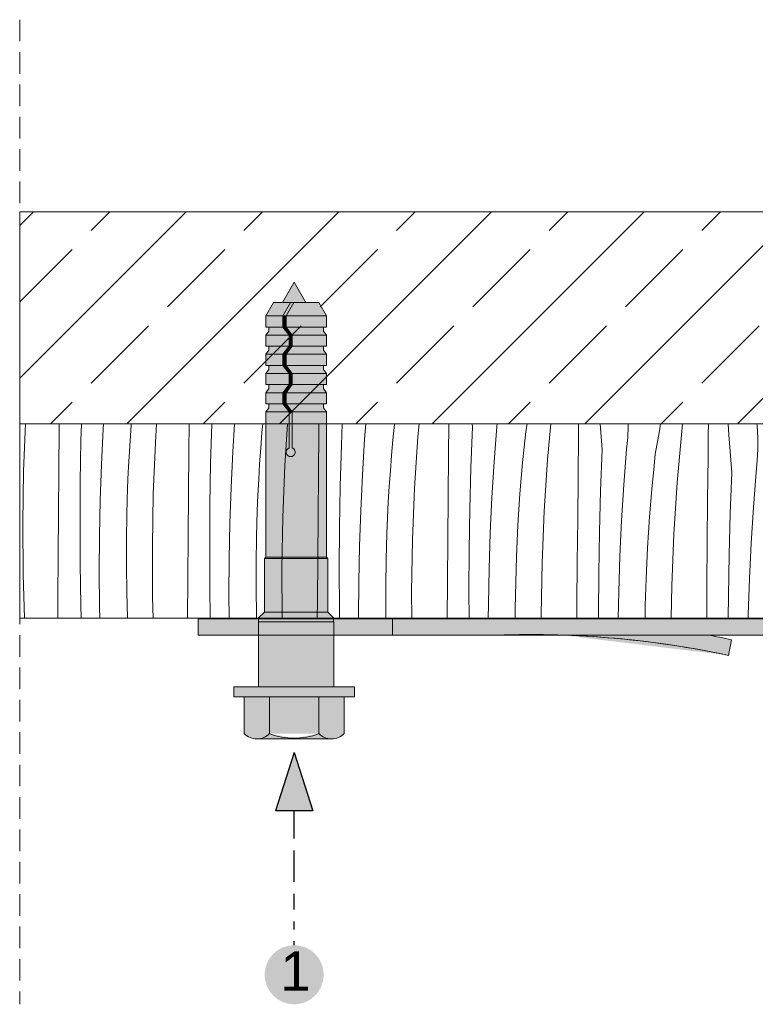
# Model space of a CAD drawing. Header units: millimetres. Extents: x -7814 to 55813, y 465 to 25965.
# Tile 87 of 112: x 47588 to 48270, y 18926 to 19838. Entities that reach past the tile are written whole.
import ezdxf

# ---------------------------------------------------------------- set-up
doc = ezdxf.new("R2010")
doc.units = ezdxf.units.MM
doc.linetypes.add('Hidden Line', pattern=[30, 20, -10])
for name, color, linetype, lineweight in [('2D - Ogolne2', 251, 'Continuous', 15), ('2D - Ogolne5', 161, 'Continuous', 25), ('2D Drafting - General102', 254, 'Continuous', 13), ('2D Drafting - General121', 255, 'Continuous', 0), ('2D Drafting - General2', 251, 'Continuous', 15), ('2D Drafting - General5', 161, 'Continuous', 25), ('2D Drafting - General81', 251, 'Continuous', 20), ('Opisy - Tekst121', 255, 'Continuous', 0)]:
    doc.layers.add(name, color=color, linetype=linetype, lineweight=lineweight)
doc.styles.add('GENERATED_STYLE_5', font='arial.ttf')

# ---------------------------------------------------------------- blocks, each defined once
blk = doc.blocks.new('*X8')
at = {"layer": '2D Drafting - General81', "linetype": 'Continuous'}
for p, q in [((-50726.65, 71654.46), (-50724.84, 71698.49)), ((-50693.66, 71694.44), (-50693.63, 71698.49)), ((-50673.5, 71683.02), (-50673.08, 71698.49)), ((-50652.99, 71693.67), (-50652.7, 71698.49)), ((-50628.07, 71682.63), (-50627.06, 71697.1)), ((-50627.06, 71697.1), (-50626.95, 71698.49)), ((-50604.62, 71681.06), (-50603.49, 71698.49)), ((-50573.6, 71673.27), (-50573.38, 71698.49)), ((-50553.43, 71661.84), (-50552.43, 71698.49)), ((-50532.93, 71672.5), (-50531.34, 71698.49)), ((-50505.86, 71690.4), (-50505.15, 71698.49)), ((-50484.55, 71659.89), (-50482.06, 71698.49)), ((-50453.19, 71691.45), (-50453.13, 71698.49)), ((-50432.32, 71678.82), (-50431.58, 71698.49)), ((-50410.84, 71684.32), (-50409.78, 71698.49)), ((-50384.53, 71683.68), (-50383.13, 71698.12)), ((-50383.13, 71698.12), (-50383.09, 71698.49)), ((-50361.4, 71686.44), (-50360.33, 71698.49)), ((-50333.12, 71670.27), (-50332.87, 71698.49)), ((-50310.81, 71695.77), (-50311.02, 71698.49)), ((-50290.78, 71663.14), (-50288.31, 71696.1)), ((-50288.31, 71696.1), (-50288.05, 71698.49)), ((-50261.53, 71691.38), (-50260.24, 71698.49)), ((-50241.33, 71665.27), (-50238.39, 71698.49)), ((-50212.7, 71688.45), (-50212.6, 71698.49)), ((-50190.75, 71674.6), (-50192.53, 71698.49)), ((-50167.06, 71685.59), (-50166.48, 71696.3)), ((-50166.48, 71696.3), (-50166.49, 71698.49)), ((-50137.5, 71692.03), (-50136.76, 71698.49)), ((-50117.05, 71691.73), (-50116.29, 71698.49)), ((-50092.42, 71688.17), (-50092.31, 71698.49)), ((-50073.27, 71688.25), (-50073.95, 71698.49)), ((-50047.09, 71696.56), (-50047.32, 71698.49)), ((-50046.45, 71685.85), (-50047.09, 71696.56)), ((-50014.9, 71692.89), (-50014.62, 71698.49)), ((-49996.99, 71670.56), (-49993.85, 71698.49)), ((-49972.12, 71687.89), (-49971.98, 71698.49)), ((-49953.2, 71667.08), (-49955.28, 71698.49)), ((-49930.12, 71696.6), (-49930.57, 71698.49)), ((-49928.27, 71686.04), (-49930.12, 71696.6)), ((-49893.73, 71693.87), (-49893.8, 71698.49)), ((-49876.92, 71649.39), (-49871.59, 71696.91)), ((-49871.59, 71696.91), (-49871.4, 71698.49)), ((-49851.77, 71687.61), (-49851.61, 71698.49)), ((-49835.44, 71680.74), (-49836.47, 71698.49)), ((-49815.54, 71696.16), (-49815.76, 71698.49)), ((-49812.5, 71685.87), (-49815.54, 71696.16)), ((-49774.01, 71694.88), (-49774.3, 71698.49)), ((-49750, 71689.39), (-49749.38, 71696.24)), ((-49749.38, 71696.24), (-49749.2, 71698.49)), ((-49731.4, 71687.33), (-49731.21, 71698.49)), ((-49717.4, 71694.42), (-49717.6, 71698.49)), ((-49695.47, 71674.99), (-49697.71, 71698.49)), ((-49655.73, 71695.81), (-49656.12, 71698.49)), ((-49627.96, 71695.63), (-49627.85, 71698.49)), ((-49610.99, 71687.06), (-49610.78, 71698.49)), ((-49597.33, 71673.25), (-49598.58, 71698.49)), ((-49578.11, 71682.27), (-49579.46, 71698.49)), ((-49538.87, 71696.59), (-49539.28, 71698.49)), ((-49535.66, 71674.64), (-49538.87, 71696.59)), ((-49507.47, 71698.49), (-49507.44, 71688.2)), ((-49490.54, 71686.78), (-49490.31, 71698.49)), ((-49478.99, 71686.95), (-49479.47, 71698.49)), ((-49460.42, 71689.58), (-49461.05, 71698.49)), ((-49423.44, 71697.11), (-49423.83, 71698.49)), ((-49418.81, 71675.42), (-49423.44, 71697.11)), ((-49387.8, 71698.49), (-49387.43, 71690.55)), ((-49370.06, 71686.49), (-49369.81, 71698.49)), ((-49358.93, 71665.78), (-49360.28, 71698.49)), ((-50693.99, 71655.1), (-50693.66, 71694.44)), ((-50654.56, 71660.66), (-50652.99, 71693.67)), ((-50507, 71675.93), (-50505.86, 71690.4)), ((-50453.53, 71652.1), (-50453.19, 71691.45)), ((-50312.26, 71657.64), (-50310.81, 71695.77)), ((-50263.06, 71676.95), (-50261.53, 71691.38)), ((-50213.05, 71649.1), (-50212.7, 71688.45)), ((-50141.47, 71670.21), (-50137.5, 71692.03)), ((-50121.26, 71644.1), (-50117.05, 71691.73)), ((-50092.63, 71667.28), (-50092.42, 71688.17)), ((-50070.68, 71653.43), (-50073.27, 71688.25)), ((-50017.44, 71670.86), (-50014.9, 71692.89)), ((-49972.36, 71667), (-49972.12, 71687.89)), ((-49894.83, 71671.72), (-49893.73, 71693.87)), ((-49852.05, 71666.72), (-49851.77, 71687.61)), ((-49773.67, 71672.7), (-49774.01, 71694.88)), ((-49750.72, 71682.56), (-49750, 71689.39)), ((-49731.7, 71666.44), (-49731.4, 71687.33)), ((-49715.38, 71659.57), (-49717.4, 71694.42)), ((-49653.94, 71673.71), (-49655.73, 71695.81)), ((-49628.77, 71681.92), (-49628.32, 71688.77)), ((-49628.32, 71688.77), (-49627.96, 71695.63)), ((-49611.33, 71666.16), (-49610.99, 71687.06)), ((-49507.63, 71681.33), (-49507.44, 71688.2)), ((-49477.26, 71652.08), (-49478.99, 71686.95)), ((-49458.05, 71661.1), (-49460.42, 71689.58)), ((-49387.43, 71690.55), (-49387.38, 71667.03)), ((-50674.13, 71644.86), (-50673.5, 71683.02)), ((-50628.94, 71668.14), (-50628.07, 71682.63)), ((-50606.58, 71633.28), (-50604.62, 71681.06)), ((-50433.36, 71640.67), (-50432.32, 71678.82)), ((-50412.86, 71651.33), (-50410.84, 71684.32)), ((-50385.79, 71669.22), (-50384.53, 71683.68)), ((-50364.48, 71638.72), (-50361.4, 71686.44)), ((-50168.24, 71674.93), (-50167.06, 71685.59)), ((-50046.42, 71675.13), (-50046.45, 71685.85)), ((-49927.02, 71675.39), (-49928.27, 71686.04)), ((-49833.14, 71645.9), (-49835.44, 71680.74)), ((-49810.06, 71675.43), (-49812.5, 71685.87)), ((-49751.52, 71675.74), (-49750.72, 71682.56)), ((-49629.31, 71675.07), (-49628.77, 71681.92)), ((-49575.41, 71653.82), (-49578.11, 71682.27)), ((-49507.9, 71674.46), (-49507.63, 71681.33)), ((-49490.92, 71665.88), (-49490.54, 71686.78)), ((-49370.47, 71665.6), (-49370.06, 71686.49)), ((-50573.92, 71633.93), (-50573.6, 71673.27)), ((-50534.49, 71639.49), (-50532.93, 71672.5)), ((-50508, 71661.46), (-50507, 71675.93)), ((-50386.93, 71654.76), (-50385.79, 71669.22)), ((-50333.46, 71630.93), (-50333.12, 71670.27)), ((-50264.46, 71662.51), (-50263.06, 71676.95)), ((-50192.19, 71636.47), (-50190.75, 71674.6)), ((-50170.71, 71641.97), (-50168.24, 71674.93)), ((-50142.99, 71655.78), (-50141.47, 71670.21)), ((-50046.99, 71664.42), (-50046.42, 71675.13)), ((-50021.4, 71649.03), (-50017.44, 71670.86)), ((-50001.19, 71622.93), (-49996.99, 71670.56)), ((-49926.38, 71664.68), (-49927.02, 71675.39)), ((-49897.37, 71649.69), (-49894.83, 71671.72)), ((-49808.2, 71664.87), (-49810.06, 71675.43)), ((-49774.76, 71650.55), (-49773.67, 71672.7)), ((-49756.85, 71628.22), (-49751.52, 71675.74)), ((-49692.44, 71664.7), (-49695.47, 71674.99)), ((-49653.6, 71651.53), (-49653.94, 71673.71)), ((-49629.93, 71668.22), (-49629.31, 71675.07)), ((-49595.31, 71638.4), (-49597.33, 71673.25)), ((-49533.87, 71652.53), (-49535.66, 71674.64)), ((-49508.26, 71667.6), (-49507.9, 71674.46)), ((-49415.59, 71653.47), (-49418.81, 71675.42)), ((-50655.67, 71627.64), (-50654.56, 71660.66)), ((-50629.69, 71653.65), (-50628.94, 71668.14)), ((-50554.07, 71623.69), (-50553.43, 71661.84)), ((-50508.88, 71646.97), (-50508, 71661.46)), ((-50486.51, 71612.11), (-50484.55, 71659.89)), ((-50292.79, 71630.16), (-50290.78, 71663.14)), ((-50265.72, 71648.05), (-50264.46, 71662.51)), ((-50244.41, 71617.55), (-50241.33, 71665.27)), ((-50092.99, 71627.93), (-50092.63, 71667.28)), ((-50048.18, 71653.76), (-50046.99, 71664.42)), ((-49972.57, 71646.1), (-49972.36, 71667)), ((-49950.61, 71632.26), (-49953.2, 71667.08)), ((-49926.35, 71653.95), (-49926.38, 71664.68)), ((-49852.29, 71645.83), (-49852.05, 71666.72)), ((-49806.96, 71654.22), (-49808.2, 71664.87)), ((-49731.98, 71645.55), (-49731.7, 71666.44)), ((-49713.07, 71624.73), (-49715.38, 71659.57)), ((-49689.99, 71654.26), (-49692.44, 71664.7)), ((-49631.45, 71654.56), (-49630.65, 71661.39)), ((-49630.65, 71661.39), (-49629.93, 71668.22)), ((-49611.64, 71645.27), (-49611.33, 71666.16)), ((-49509.24, 71653.89), (-49508.7, 71660.74)), ((-49508.7, 71660.74), (-49508.26, 71667.6)), ((-49491.26, 71644.99), (-49490.92, 71665.88)), ((-49455.34, 71632.65), (-49458.05, 71661.1)), ((-49387.83, 71653.29), (-49387.56, 71660.16)), ((-49387.56, 71660.16), (-49387.38, 71667.03)), ((-49370.85, 71644.71), (-49370.47, 71665.6)), ((-49357.19, 71630.91), (-49358.93, 71665.78)), ((-50727.48, 71606.65), (-50726.65, 71654.46)), ((-50694.3, 71615.76), (-50693.99, 71655.1)), ((-50630.3, 71639.16), (-50629.69, 71653.65)), ((-50453.85, 71612.76), (-50453.53, 71652.1)), ((-50414.42, 71618.32), (-50412.86, 71651.33)), ((-50387.93, 71640.28), (-50386.93, 71654.76)), ((-50313.29, 71619.5), (-50312.26, 71657.64)), ((-50144.39, 71641.34), (-50142.99, 71655.78)), ((-50072.12, 71615.3), (-50070.68, 71653.43)), ((-50050.64, 71620.8), (-50048.18, 71653.76)), ((-49926.92, 71643.24), (-49926.35, 71653.95)), ((-49806.31, 71643.51), (-49806.96, 71654.22)), ((-49777.3, 71628.51), (-49774.76, 71650.55)), ((-49688.14, 71643.7), (-49689.99, 71654.26)), ((-49654.7, 71629.38), (-49653.6, 71651.53)), ((-49636.78, 71607.04), (-49631.45, 71654.56)), ((-49572.37, 71643.53), (-49575.41, 71653.82)), ((-49533.53, 71630.36), (-49533.87, 71652.53)), ((-49509.87, 71647.05), (-49509.24, 71653.89)), ((-49475.24, 71617.23), (-49477.26, 71652.08)), ((-49413.81, 71631.36), (-49415.59, 71653.47)), ((-49388.19, 71646.43), (-49387.83, 71653.29)), ((-50674.37, 71606.71), (-50674.13, 71644.86)), ((-50509.62, 71632.48), (-50508.88, 71646.97)), ((-50266.86, 71633.59), (-50265.72, 71648.05)), ((-50213.39, 71609.76), (-50213.05, 71649.1)), ((-50172.72, 71608.99), (-50170.71, 71641.97)), ((-50145.66, 71626.88), (-50144.39, 71641.34)), ((-50124.35, 71596.38), (-50121.26, 71644.1)), ((-50022.93, 71634.61), (-50021.4, 71649.03)), ((-49972.92, 71606.76), (-49972.57, 71646.1)), ((-49928.11, 71632.59), (-49926.92, 71643.24)), ((-49901.33, 71627.86), (-49897.37, 71649.69)), ((-49881.13, 71601.75), (-49876.92, 71649.39)), ((-49852.5, 71624.93), (-49852.29, 71645.83)), ((-49830.54, 71611.09), (-49833.14, 71645.9)), ((-49806.28, 71632.78), (-49806.31, 71643.51)), ((-49732.22, 71624.66), (-49731.98, 71645.55)), ((-49686.89, 71633.04), (-49688.14, 71643.7)), ((-49611.91, 71624.38), (-49611.64, 71645.27)), ((-49569.92, 71633.09), (-49572.37, 71643.53)), ((-49510.58, 71640.22), (-49509.87, 71647.05)), ((-49491.57, 71624.1), (-49491.26, 71644.99)), ((-49388.64, 71639.57), (-49388.19, 71646.43)), ((-49371.19, 71623.82), (-49370.85, 71644.71)), ((-50631.03, 71615.02), (-50630.3, 71639.16)), ((-50607.41, 71585.47), (-50606.58, 71633.28)), ((-50574.23, 71594.58), (-50573.92, 71633.93)), ((-50535.61, 71606.47), (-50534.49, 71639.49)), ((-50510.23, 71617.99), (-50509.62, 71632.48)), ((-50434, 71602.52), (-50433.36, 71640.67)), ((-50388.81, 71625.8), (-50387.93, 71640.28)), ((-50366.44, 71590.94), (-50364.48, 71638.72)), ((-50267.87, 71619.11), (-50266.86, 71633.59)), ((-50193.23, 71598.33), (-50192.19, 71636.47)), ((-50024.32, 71620.16), (-50022.93, 71634.61)), ((-49952.05, 71594.13), (-49950.61, 71632.26)), ((-49930.57, 71599.63), (-49928.11, 71632.59)), ((-49806.86, 71622.07), (-49806.28, 71632.78)), ((-49686.25, 71622.34), (-49686.89, 71633.04)), ((-49593, 71603.56), (-49595.31, 71638.4)), ((-49568.07, 71622.53), (-49569.92, 71633.09)), ((-49516.71, 71585.87), (-49511.38, 71633.39)), ((-49511.38, 71633.39), (-49510.58, 71640.22)), ((-49452.3, 71622.36), (-49455.34, 71632.65)), ((-49389.8, 71625.88), (-49389.17, 71632.72)), ((-49389.17, 71632.72), (-49388.64, 71639.57)), ((-50656.34, 71594.6), (-50655.67, 71627.64)), ((-50554.3, 71585.54), (-50554.07, 71623.69)), ((-50389.55, 71611.31), (-50388.81, 71625.8)), ((-50333.79, 71591.59), (-50333.46, 71630.93)), ((-50294.35, 71597.15), (-50292.79, 71630.16)), ((-50146.79, 71612.42), (-50145.66, 71626.88)), ((-50093.33, 71588.59), (-50092.99, 71627.93)), ((-49902.86, 71613.43), (-49901.33, 71627.86)), ((-49852.85, 71585.59), (-49852.5, 71624.93)), ((-49781.26, 71606.69), (-49777.3, 71628.51)), ((-49761.06, 71580.58), (-49756.85, 71628.22)), ((-49732.43, 71603.76), (-49732.22, 71624.66)), ((-49710.48, 71589.92), (-49713.07, 71624.73)), ((-49657.23, 71607.34), (-49654.7, 71629.38)), ((-49612.15, 71603.48), (-49611.91, 71624.38)), ((-49534.63, 71608.21), (-49533.53, 71630.36)), ((-49491.84, 71603.21), (-49491.57, 71624.1)), ((-49413.46, 71609.19), (-49413.81, 71631.36)), ((-49390.51, 71619.05), (-49389.8, 71625.88)), ((-49371.5, 71602.93), (-49371.19, 71623.82)), ((-49355.17, 71596.06), (-49357.19, 71630.91)), ((-50694.6, 71576.41), (-50694.3, 71615.76)), ((-50631.39, 71590.88), (-50631.03, 71615.02)), ((-50510.96, 71593.85), (-50510.23, 71617.99)), ((-50415.54, 71585.29), (-50414.42, 71618.32)), ((-50313.93, 71581.35), (-50313.29, 71619.5)), ((-50268.74, 71604.63), (-50267.87, 71619.11)), ((-50246.37, 71569.77), (-50244.41, 71617.55)), ((-50073.16, 71577.16), (-50072.12, 71615.3)), ((-50052.65, 71587.82), (-50050.64, 71620.8)), ((-50025.59, 71605.71), (-50024.32, 71620.16)), ((-50004.28, 71575.21), (-50001.19, 71622.93)), ((-49808.04, 71611.41), (-49806.86, 71622.07)), ((-49686.21, 71611.61), (-49686.25, 71622.34)), ((-49566.82, 71611.87), (-49568.07, 71622.53)), ((-49472.93, 71582.39), (-49475.24, 71617.23)), ((-49449.85, 71611.92), (-49452.3, 71622.36)), ((-49391.32, 71612.22), (-49390.51, 71619.05)), ((-50727.18, 71558.83), (-50727.48, 71606.65)), ((-50674.2, 71568.55), (-50674.37, 71606.71)), ((-50536.27, 71573.43), (-50535.61, 71606.47)), ((-50487.34, 71564.3), (-50486.51, 71612.11)), ((-50454.17, 71573.41), (-50453.85, 71612.76)), ((-50390.16, 71596.82), (-50389.55, 71611.31)), ((-50213.72, 71570.42), (-50213.39, 71609.76)), ((-50174.29, 71575.98), (-50172.72, 71608.99)), ((-50147.8, 71597.94), (-50146.79, 71612.42)), ((-50026.72, 71591.25), (-50025.59, 71605.71)), ((-49973.26, 71567.42), (-49972.92, 71606.76)), ((-49904.25, 71598.99), (-49902.86, 71613.43)), ((-49831.98, 71572.96), (-49830.54, 71611.09)), ((-49810.5, 71578.46), (-49808.04, 71611.41)), ((-49782.79, 71592.26), (-49781.26, 71606.69)), ((-49686.79, 71600.9), (-49686.21, 71611.61)), ((-49661.2, 71585.52), (-49657.23, 71607.34)), ((-49640.99, 71559.41), (-49636.78, 71607.04)), ((-49566.18, 71601.17), (-49566.82, 71611.87)), ((-49537.16, 71586.17), (-49534.63, 71608.21)), ((-49448, 71601.35), (-49449.85, 71611.92)), ((-49414.56, 71587.03), (-49413.46, 71609.19)), ((-49396.65, 71564.7), (-49391.32, 71612.22)), ((-50434.23, 71564.36), (-50434, 71602.52)), ((-50390.89, 71572.68), (-50390.16, 71596.82)), ((-50295.47, 71564.12), (-50294.35, 71597.15)), ((-50269.48, 71590.14), (-50268.74, 71604.63)), ((-50193.86, 71560.18), (-50193.23, 71598.33)), ((-50148.67, 71583.46), (-50147.8, 71597.94)), ((-50126.31, 71548.6), (-50124.35, 71596.38)), ((-49932.59, 71566.65), (-49930.57, 71599.63)), ((-49905.52, 71584.54), (-49904.25, 71598.99)), ((-49884.21, 71554.04), (-49881.13, 71601.75)), ((-49732.78, 71564.42), (-49732.43, 71603.76)), ((-49687.97, 71590.24), (-49686.79, 71600.9)), ((-49612.36, 71582.59), (-49612.15, 71603.48)), ((-49590.41, 71568.75), (-49593, 71603.56)), ((-49566.15, 71590.44), (-49566.18, 71601.17)), ((-49492.09, 71582.31), (-49491.84, 71603.21)), ((-49446.75, 71590.7), (-49448, 71601.35)), ((-49371.78, 71582.04), (-49371.5, 71602.93)), ((-49352.87, 71561.22), (-49355.17, 71596.06)), ((-50656.55, 71561.55), (-50656.34, 71594.6)), ((-50631.4, 71566.73), (-50631.39, 71590.88)), ((-50574.53, 71555.24), (-50574.23, 71594.58)), ((-50511.33, 71569.7), (-50510.96, 71593.85)), ((-50367.27, 71543.13), (-50366.44, 71590.94)), ((-50334.1, 71552.24), (-50333.79, 71591.59)), ((-50270.1, 71575.64), (-50269.48, 71590.14)), ((-50093.65, 71549.24), (-50093.33, 71588.59)), ((-50054.22, 71554.81), (-50052.65, 71587.82)), ((-50027.73, 71576.77), (-50026.72, 71591.25)), ((-49953.09, 71555.99), (-49952.05, 71594.13)), ((-49784.19, 71577.82), (-49782.79, 71592.26)), ((-49711.92, 71551.79), (-49710.48, 71589.92)), ((-49690.44, 71557.29), (-49687.97, 71590.24)), ((-49566.72, 71579.73), (-49566.15, 71590.44)), ((-49446.11, 71580), (-49446.75, 71590.7)), ((-49417.1, 71565), (-49414.56, 71587.03)), ((-50607.11, 71537.66), (-50607.41, 71585.47)), ((-50554.13, 71547.38), (-50554.3, 71585.54)), ((-50416.2, 71552.25), (-50415.54, 71585.29)), ((-50314.16, 71543.19), (-50313.93, 71581.35)), ((-50149.42, 71568.97), (-50148.67, 71583.46)), ((-49906.66, 71570.07), (-49905.52, 71584.54)), ((-49853.19, 71546.25), (-49852.85, 71585.59)), ((-49812.52, 71545.47), (-49810.5, 71578.46)), ((-49785.45, 71563.37), (-49784.19, 71577.82)), ((-49764.14, 71532.86), (-49761.06, 71580.58)), ((-49662.72, 71571.09), (-49661.2, 71585.52)), ((-49612.72, 71543.25), (-49612.36, 71582.59)), ((-49567.91, 71569.07), (-49566.72, 71579.73)), ((-49541.13, 71564.35), (-49537.16, 71586.17)), ((-49520.92, 71538.24), (-49516.71, 71585.87)), ((-49492.29, 71561.42), (-49492.09, 71582.31)), ((-49470.34, 71547.58), (-49472.93, 71582.39)), ((-49446.08, 71569.27), (-49446.11, 71580)), ((-49372.02, 71561.14), (-49371.78, 71582.04)), ((-50694.88, 71537.07), (-50694.6, 71576.41)), ((-50673.62, 71530.4), (-50674.2, 71568.55)), ((-50536.49, 71540.38), (-50536.27, 71573.43)), ((-50511.33, 71545.56), (-50511.33, 71569.7)), ((-50454.46, 71534.07), (-50454.17, 71573.41)), ((-50391.26, 71548.53), (-50390.89, 71572.68)), ((-50270.82, 71551.51), (-50270.1, 71575.64)), ((-50247.21, 71521.96), (-50246.37, 71569.77)), ((-50214.03, 71531.07), (-50213.72, 71570.42)), ((-50175.4, 71542.95), (-50174.29, 71575.98)), ((-50150.03, 71554.47), (-50149.42, 71568.97)), ((-50073.8, 71539.01), (-50073.16, 71577.16)), ((-50028.6, 71562.29), (-50027.73, 71576.77)), ((-50006.24, 71527.43), (-50004.28, 71575.21)), ((-49907.66, 71555.6), (-49906.66, 71570.07)), ((-49833.02, 71534.82), (-49831.98, 71572.96)), ((-49664.12, 71556.65), (-49662.72, 71571.09)), ((-49591.85, 71530.62), (-49590.41, 71568.75)), ((-49570.37, 71536.12), (-49567.91, 71569.07)), ((-49446.65, 71558.56), (-49446.08, 71569.27)), ((-50656.32, 71528.51), (-50656.55, 71561.55)), ((-50631.04, 71542.58), (-50631.4, 71566.73)), ((-50487.06, 71518.49), (-50487.34, 71564.3)), ((-50434.06, 71526.21), (-50434.23, 71564.36)), ((-50296.14, 71531.08), (-50295.47, 71564.12)), ((-50194.1, 71522.02), (-50193.86, 71560.18)), ((-50029.35, 71547.8), (-50028.6, 71562.29)), ((-49973.58, 71528.07), (-49973.26, 71567.42)), ((-49934.15, 71533.64), (-49932.59, 71566.65)), ((-49786.59, 71548.9), (-49785.45, 71563.37)), ((-49733.12, 71525.07), (-49732.78, 71564.42)), ((-49643.64, 71518.49), (-49640.99, 71559.41)), ((-49542.65, 71549.92), (-49541.13, 71564.35)), ((-49492.65, 71522.08), (-49492.29, 71561.42)), ((-49421.06, 71543.18), (-49417.1, 71565)), ((-49400.73, 71518.49), (-49396.65, 71564.7)), ((-49372.23, 71540.25), (-49372.02, 71561.14)), ((-49350.27, 71526.4), (-49352.87, 71561.22)), ((-50725.98, 71518.49), (-50727.18, 71558.83)), ((-50574.8, 71518.49), (-50574.53, 71555.24)), ((-50416.42, 71519.21), (-50416.2, 71552.25)), ((-50334.35, 71518.49), (-50334.1, 71552.24)), ((-50271.19, 71527.36), (-50270.82, 71551.51)), ((-50150.76, 71530.34), (-50150.03, 71554.47)), ((-50055.33, 71521.78), (-50054.22, 71554.81)), ((-49953.72, 71518.49), (-49953.09, 71555.99)), ((-49908.54, 71541.12), (-49907.66, 71555.6)), ((-49885.67, 71518.49), (-49884.21, 71554.04)), ((-49712.82, 71518.49), (-49711.92, 71551.79)), ((-49692.45, 71524.3), (-49690.44, 71557.29)), ((-49665.39, 71542.2), (-49664.12, 71556.65)), ((-49447.84, 71547.9), (-49446.65, 71558.56)), ((-50630.32, 71518.49), (-50631.04, 71542.58)), ((-50553.69, 71518.49), (-50554.13, 71547.38)), ((-50510.97, 71521.41), (-50511.33, 71545.56)), ((-50391.26, 71524.38), (-50391.26, 71548.53)), ((-50367.12, 71518.49), (-50367.27, 71543.13)), ((-50314.05, 71518.49), (-50314.16, 71543.19)), ((-50175.9, 71518.49), (-50175.4, 71542.95)), ((-50126.83, 71518.49), (-50126.31, 71548.6)), ((-50093.89, 71518.49), (-50093.65, 71549.24)), ((-50029.96, 71533.3), (-50029.35, 71547.8)), ((-49909.28, 71526.63), (-49908.54, 71541.12)), ((-49853.42, 71518.49), (-49853.19, 71546.25)), ((-49813.8, 71518.49), (-49812.52, 71545.47)), ((-49787.59, 71534.43), (-49786.59, 71548.9)), ((-49666.52, 71527.73), (-49665.39, 71542.2)), ((-49612.93, 71518.49), (-49612.72, 71543.25)), ((-49544.05, 71535.48), (-49542.65, 71549.92)), ((-49471.44, 71518.49), (-49470.34, 71547.58)), ((-49450.04, 71518.49), (-49447.84, 71547.9)), ((-49422.59, 71528.75), (-49421.06, 71543.18)), ((-50695.01, 71518.49), (-50694.88, 71537.07)), ((-50606.54, 71518.49), (-50607.11, 71537.66)), ((-50536.33, 71518.49), (-50536.49, 71540.38)), ((-50454.58, 71518.49), (-50454.46, 71534.07)), ((-50073.92, 71518.49), (-50073.8, 71539.01)), ((-50030.41, 71518.49), (-50029.96, 71533.3)), ((-49934.66, 71518.49), (-49934.15, 71533.64)), ((-49833.3, 71518.49), (-49833.02, 71534.82)), ((-49788.47, 71519.95), (-49787.59, 71534.43)), ((-49764.73, 71518.49), (-49764.14, 71532.86)), ((-49571.45, 71518.49), (-49570.37, 71536.12)), ((-49545.32, 71521.03), (-49544.05, 71535.48)), ((-49522.2, 71518.49), (-49520.92, 71538.24)), ((-49372.42, 71518.49), (-49372.23, 71540.25)), ((-50673.32, 71518.49), (-50673.62, 71530.4)), ((-50656.11, 71518.49), (-50656.32, 71528.51)), ((-50433.94, 71518.49), (-50434.06, 71526.21)), ((-50391.17, 71518.49), (-50391.26, 71524.38)), ((-50296.22, 71518.49), (-50296.14, 71531.08)), ((-50271.19, 71518.49), (-50271.19, 71527.36)), ((-50214.13, 71518.49), (-50214.03, 71531.07)), ((-50150.94, 71518.49), (-50150.76, 71530.34)), ((-50006.39, 71518.49), (-50006.24, 71527.43)), ((-49973.66, 71518.49), (-49973.58, 71528.07)), ((-49909.62, 71518.49), (-49909.28, 71526.63)), ((-49733.18, 71518.49), (-49733.12, 71525.07)), ((-49692.73, 71518.49), (-49692.45, 71524.3)), ((-49667.16, 71518.49), (-49666.52, 71527.73)), ((-49592.18, 71518.49), (-49591.85, 71530.62)), ((-49423.58, 71518.49), (-49422.59, 71528.75)), ((-49350.57, 71518.49), (-49350.27, 71526.4)), ((-50510.88, 71518.49), (-50510.97, 71521.41)), ((-50416.41, 71518.49), (-50416.42, 71519.21)), ((-50247.18, 71518.49), (-50247.21, 71521.96)), ((-50194.08, 71518.49), (-50194.1, 71522.02)), ((-50055.4, 71518.49), (-50055.33, 71521.78)), ((-49788.54, 71518.49), (-49788.47, 71519.95)), ((-49545.52, 71518.49), (-49545.32, 71521.03)), ((-49492.68, 71518.49), (-49492.65, 71522.08))]:
    blk.add_line(p, q, dxfattribs=at)
blk = doc.blocks.new('Wype_nienie_18')
at = {"layer": '2D Drafting - General2', "linetype": 'Continuous'}
for p, q in [((-49348.21, 71698.49), (-50730.28, 71698.49)), ((-50730.28, 71698.49), (-50730.28, 71518.49)), ((-49348.21, 71518.49), (-49348.21, 71698.49)), ((-50730.28, 71518.49), (-49348.21, 71518.49))]:
    blk.add_line(p, q, dxfattribs=at)
at = {"layer": '2D Drafting - General81', "linetype": 'Continuous'}
blk.add_blockref('*X8', (0, 0), dxfattribs=at)

msp = doc.modelspace()

# ---------------------------------------------------------------- hatches: boundary and pattern name
at = {"layer": '2D - Ogolne5', "linetype": 'Continuous'}
msp.add_hatch(color=256, dxfattribs=at).paths.add_polyline_path([(47869.92, 18953.46, 1), (47815.15, 18953.46, 1)], flags=0)
at = {"layer": '2D Drafting - General102', "linetype": 'Continuous'}
h = msp.add_hatch(color=256, dxfattribs=at)
edge = h.paths.add_edge_path()
edge.add_line((48813.53, 19283.07), (47753.53, 19283.07))
edge.add_line((47753.53, 19283.07), (47753.53, 19268.07))
edge.add_line((47753.53, 19268.07), (48033.53, 19268.07))
edge.add_arc((48061.8, 18388.57), 879.95, 88.15905, 91.84095, ccw=False)
edge.add_line((48090.07, 19268.07), (48813.53, 19268.07))
edge.add_line((48813.53, 19268.07), (48813.53, 19283.07))
h = msp.add_hatch(color=256, dxfattribs=at)
edge = h.paths.add_edge_path()
edge.add_line((48226.1, 19268.07), (48090.07, 19268.07))
edge.add_arc((48061.8, 18388.57), 879.95, 77.98892, 88.15905, ccw=False)
edge.add_line((48244.92, 19249.26), (48247.54, 19263.79))
edge.add_arc((48064.42, 18403.1), 879.95, 77.98892, 79.41277)
at = {"layer": '2D Drafting - General121', "linetype": 'Continuous'}
for points in [[(47842.64, 19594.83), (47853.45, 19576.1), (47831.82, 19576.1)], [(47839.26, 19576.1), (47832.11, 19563.72), (47816.2, 19563.72), (47823.35, 19576.1)], [(47842.22, 19576.1), (47835.07, 19563.72), (47832.11, 19563.72), (47839.26, 19576.1)], [(47865.41, 19576.1), (47872.56, 19563.72), (47835.07, 19563.72), (47842.22, 19576.1)], [(47832.11, 19553.37), (47816.2, 19553.37), (47816.2, 19563.72), (47832.11, 19563.72)], [(47832.11, 19553.37), (47832.11, 19563.72), (47835.07, 19563.72), (47835.07, 19553.37)], [(47872.56, 19553.37), (47835.07, 19553.37), (47835.07, 19563.72), (47872.56, 19563.72)], [(47819.16, 19553.37), (47832.11, 19553.37), (47837.86, 19545.93), (47816.2, 19545.93), (47819.16, 19549.67)], [(47837.86, 19545.93), (47832.11, 19553.37), (47835.07, 19553.37), (47840.82, 19545.93)], [(47869.6, 19553.37), (47869.6, 19549.67), (47872.56, 19545.93), (47840.82, 19545.93), (47835.07, 19553.37)], [(47816.2, 19545.93), (47837.86, 19545.93), (47837.86, 19535.57), (47816.2, 19535.57)], [(47837.86, 19535.57), (47837.86, 19545.93), (47840.82, 19545.93), (47840.82, 19535.57)], [(47872.56, 19545.93), (47872.56, 19535.57), (47840.82, 19535.57), (47840.82, 19545.93)], [(47819.16, 19535.57), (47837.86, 19535.57), (47832.11, 19528.13), (47816.2, 19528.13), (47819.16, 19531.87)], [(47840.82, 19535.57), (47835.07, 19528.13), (47832.11, 19528.13), (47837.86, 19535.57)], [(47869.6, 19535.57), (47869.6, 19531.87), (47872.56, 19528.13), (47835.07, 19528.13), (47840.82, 19535.57)], [(47816.2, 19528.13), (47832.11, 19528.13), (47832.11, 19517.77), (47816.2, 19517.77)], [(47835.07, 19528.13), (47835.07, 19517.77), (47832.11, 19517.77), (47832.11, 19528.13)], [(47872.56, 19528.13), (47872.56, 19517.77), (47835.07, 19517.77), (47835.07, 19528.13)], [(47837.86, 19510.33), (47816.2, 19510.33), (47819.16, 19514.08), (47819.16, 19517.77), (47832.11, 19517.77)], [(47835.07, 19517.77), (47840.82, 19510.33), (47837.86, 19510.33), (47832.11, 19517.77)], [(47869.6, 19517.77), (47869.6, 19514.08), (47872.56, 19510.33), (47840.82, 19510.33), (47835.07, 19517.77)], [(47816.2, 19510.33), (47837.86, 19510.33), (47837.86, 19499.98), (47816.2, 19499.98)], [(47837.86, 19499.98), (47837.86, 19510.33), (47840.82, 19510.33), (47840.82, 19499.98)], [(47872.56, 19499.98), (47840.82, 19499.98), (47840.82, 19510.33), (47872.56, 19510.33)], [(47819.16, 19499.98), (47837.86, 19499.98), (47832.11, 19492.54), (47816.2, 19492.54), (47819.16, 19496.28)], [(47840.82, 19499.98), (47835.07, 19492.54), (47832.11, 19492.54), (47837.86, 19499.98)], [(47869.6, 19499.98), (47869.6, 19496.28), (47872.56, 19492.54), (47835.07, 19492.54), (47840.82, 19499.98)], [(47816.2, 19492.54), (47832.11, 19492.54), (47832.11, 19482.18), (47816.2, 19482.18)], [(47832.11, 19482.18), (47832.11, 19492.54), (47835.07, 19492.54), (47835.07, 19482.18)], [(47872.56, 19482.18), (47835.07, 19482.18), (47835.07, 19492.54), (47872.56, 19492.54)], [(47819.16, 19482.18), (47832.11, 19482.18), (47837.86, 19474.74), (47816.2, 19474.74), (47819.16, 19478.48)], [(47837.86, 19474.74), (47832.11, 19482.18), (47835.07, 19482.18), (47840.82, 19474.74)], [(47869.6, 19482.18), (47869.6, 19478.48), (47872.56, 19474.74), (47840.82, 19474.74), (47835.07, 19482.18)], [(47873.8, 19339.08), (47814.96, 19339.08), (47816.2, 19340.32), (47872.56, 19340.32)], [(47873.8, 19289.33), (47814.96, 19289.33), (47814.96, 19339.08), (47873.8, 19339.08)], [(47879.12, 19283.74), (47809.54, 19283.74), (47809.54, 19283.92), (47814.96, 19289.33), (47873.71, 19289.33), (47879.12, 19283.92)], [(47879.12, 19280.23), (47846.41, 19280.23), (47822.06, 19280.23), (47809.54, 19280.23), (47809.54, 19283.74), (47817.69, 19283.74), (47879.12, 19283.74)], [(47879.22, 19220.23), (47842.54, 19220.23), (47809.54, 19220.23), (47809.54, 19280.23), (47845.46, 19280.23), (47879.22, 19280.23)], [(47879.22, 19280.23), (47879.22, 19220.23), (47842.54, 19220.23), (47809.54, 19220.23), (47809.54, 19280.23), (47846.41, 19280.23)], [(47842.54, 19220.23), (47898.46, 19220.23), (47898.46, 19210.91), (47842.54, 19210.91), (47786.62, 19210.91), (47786.62, 19220.23)]]:
    msp.add_hatch(color=256, dxfattribs=at).paths.add_polyline_path(points)
h = msp.add_hatch(color=256, dxfattribs=at)
edge = h.paths.add_edge_path()
edge.add_line((47872.56, 19340.32), (47816.2, 19340.32))
edge.add_line((47816.2, 19340.32), (47816.2, 19474.74))
edge.add_line((47816.2, 19474.74), (47837.86, 19474.74))
edge.add_line((47837.86, 19474.74), (47837.86, 19441.43))
edge.add_arc((47839.34, 19437.52), 4.18, 110.70161, 429.29839)
edge.add_line((47840.82, 19441.43), (47840.82, 19474.74))
edge.add_line((47840.82, 19474.74), (47872.56, 19474.74))
edge.add_line((47872.56, 19474.74), (47872.56, 19340.32))
h = msp.add_hatch(color=256, dxfattribs=at)
edge = h.paths.add_edge_path()
edge.add_line((47840.82, 19474.74), (47840.82, 19441.43))
edge.add_arc((47839.34, 19437.52), 4.18, -249.29839, 69.29839, ccw=False)
edge.add_line((47837.86, 19441.43), (47837.86, 19474.74))
edge.add_line((47837.86, 19474.74), (47840.82, 19474.74))
h = msp.add_hatch(color=256, dxfattribs=at)
edge = h.paths.add_edge_path()
edge.add_line((47819.63, 19210.91), (47819.63, 19176.74))
edge.add_arc((47807.98, 19188.18), 16.33, 224.47805, 315.52195, ccw=False)
edge.add_line((47796.33, 19176.74), (47796.33, 19210.91))
edge.add_line((47796.33, 19210.91), (47819.63, 19210.91))
h = msp.add_hatch(color=256, dxfattribs=at)
edge = h.paths.add_edge_path()
edge.add_line((47865.45, 19210.91), (47865.45, 19176.74))
edge.add_arc((47842.54, 19236.05), 63.58, 270, 291.12202, ccw=False)
edge.add_arc((47842.54, 19236.05), 63.58, 248.87798, 270, ccw=False)
edge.add_line((47819.63, 19176.74), (47819.63, 19210.91))
edge.add_line((47819.63, 19210.91), (47842.54, 19210.91))
edge.add_line((47842.54, 19210.91), (47865.45, 19210.91))
h = msp.add_hatch(color=256, dxfattribs=at)
edge = h.paths.add_edge_path()
edge.add_line((47888.75, 19210.91), (47888.75, 19176.74))
edge.add_arc((47877.1, 19188.18), 16.33, 224.47805, 315.52195, ccw=False)
edge.add_line((47865.45, 19176.74), (47865.45, 19210.91))
edge.add_line((47865.45, 19210.91), (47888.75, 19210.91))
h = msp.add_hatch(color=256, dxfattribs=at)
edge = h.paths.add_edge_path()
edge.add_arc((47842.54, 19236.05), 63.58, 270, 291.12202)
edge.add_arc((47877.1, 19188.18), 16.33, 224.47805, 270)
edge.add_line((47877.1, 19171.85), (47807.98, 19171.85))
edge.add_arc((47807.98, 19188.18), 16.33, 270, 315.52195)
edge.add_arc((47842.54, 19236.05), 63.58, 248.87798, 270)
at = {"layer": '2D Drafting - General5', "linetype": 'Continuous'}
msp.add_hatch(color=256, dxfattribs=at).paths.add_polyline_path([(47825.26, 19105.34), (47859.81, 19105.34), (47842.54, 19159.44)], flags=0)
at = {"layer": '2D Drafting - General81', "linetype": 'Continuous'}
h = msp.add_hatch(dxfattribs=at)
h.set_pattern_fill('SOLID___DASHED', color=256, style=0, pattern_type=2)
h.set_pattern_definition([(45, (98318.56, -52234.74), (-70.71068, 70.71068), []), (45, (98283.2, -52199.39), (-70.71068, 70.71068), [75, -25])])
h.paths.add_polyline_path([(47588.27, 19659.97), (48970.35, 19659.97), (48970.35, 19463.74), (47588.27, 19463.74)])

# ---------------------------------------------------------------- linework, layer by layer
at = {"layer": '2D - Ogolne2', "linetype": 'Continuous'}
for p, q in [((47873.71, 19289.33), (47879.12, 19283.92)), ((47879.12, 19280.23), (47845.37, 19280.23)), ((47879.12, 19283.92), (47879.12, 19280.23))]:
    msp.add_line(p, q, dxfattribs=at)
at = {"layer": '2D - Ogolne5', "linetype": 'Continuous'}
for p, q in [((47842.54, 19159.44), (47825.26, 19105.34)), ((47842.54, 19159.44), (47859.81, 19105.34)), ((47859.81, 19105.34), (47825.26, 19105.34)), ((47842.54, 19079.66), (47842.54, 19105.34)), ((47842.54, 19039.4), (47842.54, 19068.68)), ((47842.54, 19013.78), (47842.54, 19028.42)), ((47842.54, 18995.48), (47842.54, 19002.8)), ((47842.54, 18980.85), (47842.54, 18984.5))]:
    msp.add_line(p, q, dxfattribs=at)
at = {"layer": '2D Drafting - General2', "linetype": 'Hidden Line'}
msp.add_line((47588.27, 19838.01), (47588.27, 18926.09), dxfattribs=at)
at = {"layer": '2D Drafting - General2', "linetype": 'Continuous'}
for p, q in [((47753.53, 19283.07), (48813.53, 19283.07)), ((47753.53, 19283.07), (47753.53, 19268.07)), ((47933.53, 19283.07), (47933.53, 19268.07)), ((47753.53, 19268.07), (48813.53, 19268.07)), ((48244.92, 19249.26), (48247.54, 19263.79))]:
    msp.add_line(p, q, dxfattribs=at)
at = {"layer": '2D Drafting - General2', "linetype": 'Continuous', "flags": 128}
for points in [[(47588.27, 19659.97), (48970.35, 19659.97), (48970.35, 19463.74), (47588.27, 19463.74)], [(47842.64, 19594.83), (47853.45, 19576.1), (47831.82, 19576.1)], [(47839.26, 19576.1), (47832.11, 19563.72), (47816.2, 19563.72), (47823.35, 19576.1)], [(47842.22, 19576.1), (47835.07, 19563.72), (47832.11, 19563.72), (47839.26, 19576.1)], [(47865.41, 19576.1), (47872.56, 19563.72), (47835.07, 19563.72), (47842.22, 19576.1)], [(47832.11, 19553.37), (47816.2, 19553.37), (47816.2, 19563.72), (47832.11, 19563.72)], [(47832.11, 19553.37), (47832.11, 19563.72), (47835.07, 19563.72), (47835.07, 19553.37)], [(47872.56, 19553.37), (47835.07, 19553.37), (47835.07, 19563.72), (47872.56, 19563.72)], [(47819.16, 19553.37), (47832.11, 19553.37), (47837.86, 19545.93), (47816.2, 19545.93), (47819.16, 19549.67)], [(47837.86, 19545.93), (47832.11, 19553.37), (47835.07, 19553.37), (47840.82, 19545.93)], [(47869.6, 19553.37), (47869.6, 19549.67), (47872.56, 19545.93), (47840.82, 19545.93), (47835.07, 19553.37)], [(47816.2, 19545.93), (47837.86, 19545.93), (47837.86, 19535.57), (47816.2, 19535.57)], [(47837.86, 19535.57), (47837.86, 19545.93), (47840.82, 19545.93), (47840.82, 19535.57)], [(47872.56, 19545.93), (47872.56, 19535.57), (47840.82, 19535.57), (47840.82, 19545.93)], [(47819.16, 19535.57), (47837.86, 19535.57), (47832.11, 19528.13), (47816.2, 19528.13), (47819.16, 19531.87)], [(47840.82, 19535.57), (47835.07, 19528.13), (47832.11, 19528.13), (47837.86, 19535.57)], [(47869.6, 19535.57), (47869.6, 19531.87), (47872.56, 19528.13), (47835.07, 19528.13), (47840.82, 19535.57)], [(47816.2, 19528.13), (47832.11, 19528.13), (47832.11, 19517.77), (47816.2, 19517.77)], [(47835.07, 19528.13), (47835.07, 19517.77), (47832.11, 19517.77), (47832.11, 19528.13)], [(47872.56, 19528.13), (47872.56, 19517.77), (47835.07, 19517.77), (47835.07, 19528.13)], [(47837.86, 19510.33), (47816.2, 19510.33), (47819.16, 19514.08), (47819.16, 19517.77), (47832.11, 19517.77)], [(47835.07, 19517.77), (47840.82, 19510.33), (47837.86, 19510.33), (47832.11, 19517.77)], [(47869.6, 19517.77), (47869.6, 19514.08), (47872.56, 19510.33), (47840.82, 19510.33), (47835.07, 19517.77)], [(47816.2, 19510.33), (47837.86, 19510.33), (47837.86, 19499.98), (47816.2, 19499.98)], [(47837.86, 19499.98), (47837.86, 19510.33), (47840.82, 19510.33), (47840.82, 19499.98)], [(47872.56, 19499.98), (47840.82, 19499.98), (47840.82, 19510.33), (47872.56, 19510.33)], [(47819.16, 19499.98), (47837.86, 19499.98), (47832.11, 19492.54), (47816.2, 19492.54), (47819.16, 19496.28)], [(47840.82, 19499.98), (47835.07, 19492.54), (47832.11, 19492.54), (47837.86, 19499.98)], [(47869.6, 19499.98), (47869.6, 19496.28), (47872.56, 19492.54), (47835.07, 19492.54), (47840.82, 19499.98)], [(47816.2, 19492.54), (47832.11, 19492.54), (47832.11, 19482.18), (47816.2, 19482.18)], [(47832.11, 19482.18), (47832.11, 19492.54), (47835.07, 19492.54), (47835.07, 19482.18)], [(47872.56, 19482.18), (47835.07, 19482.18), (47835.07, 19492.54), (47872.56, 19492.54)], [(47819.16, 19482.18), (47832.11, 19482.18), (47837.86, 19474.74), (47816.2, 19474.74), (47819.16, 19478.48)], [(47837.86, 19474.74), (47832.11, 19482.18), (47835.07, 19482.18), (47840.82, 19474.74)], [(47869.6, 19482.18), (47869.6, 19478.48), (47872.56, 19474.74), (47840.82, 19474.74), (47835.07, 19482.18)], [(47873.8, 19339.08), (47814.96, 19339.08), (47816.2, 19340.32), (47872.56, 19340.32)], [(47873.8, 19289.33), (47814.96, 19289.33), (47814.96, 19339.08), (47873.8, 19339.08)], [(47879.12, 19283.74), (47809.54, 19283.74), (47809.54, 19283.92), (47814.96, 19289.33), (47873.71, 19289.33), (47879.12, 19283.92)], [(47879.12, 19280.23), (47846.41, 19280.23), (47822.06, 19280.23), (47809.54, 19280.23), (47809.54, 19283.74), (47817.69, 19283.74), (47879.12, 19283.74)], [(47879.22, 19220.23), (47842.54, 19220.23), (47809.54, 19220.23), (47809.54, 19280.23), (47845.46, 19280.23), (47879.22, 19280.23)], [(47879.22, 19280.23), (47879.22, 19220.23), (47842.54, 19220.23), (47809.54, 19220.23), (47809.54, 19280.23), (47846.41, 19280.23)], [(47842.54, 19220.23), (47898.46, 19220.23), (47898.46, 19210.91), (47842.54, 19210.91), (47786.62, 19210.91), (47786.62, 19220.23)]]:
    msp.add_lwpolyline(points, close=True, dxfattribs=at)
for points in [[(47872.56, 19340.32), (47816.2, 19340.32), (47816.2, 19474.74), (47837.86, 19474.74), (47837.86, 19441.43, 5.475043), (47840.82, 19441.43), (47840.82, 19474.74), (47872.56, 19474.74)], [(47840.82, 19474.74), (47840.82, 19441.43, -5.475043), (47837.86, 19441.43), (47837.86, 19474.74)], [(48813.53, 19283.07), (47753.53, 19283.07), (47753.53, 19268.07), (48033.53, 19268.07, -0.016067), (48090.07, 19268.07), (48813.53, 19268.07)], [(48226.1, 19268.07), (48090.07, 19268.07, -0.044405), (48244.92, 19249.26), (48247.54, 19263.79, 0.006213)], [(47819.63, 19210.91), (47819.63, 19176.74, -0.41956), (47796.33, 19176.74), (47796.33, 19210.91)], [(47865.45, 19210.91), (47865.45, 19176.74, -0.092424), (47842.54, 19172.47, -0.092424), (47819.63, 19176.74), (47819.63, 19210.91), (47842.54, 19210.91)], [(47888.75, 19210.91), (47888.75, 19176.74, -0.41956), (47865.45, 19176.74), (47865.45, 19210.91)], [(47842.54, 19172.47, 0.092424), (47865.45, 19176.74, 0.201281), (47877.1, 19171.85), (47807.98, 19171.85, 0.201281), (47819.63, 19176.74, 0.092424)]]:
    msp.add_lwpolyline(points, format="xyb", close=True, dxfattribs=at)
at = {"layer": '2D Drafting - General2', "linetype": 'Continuous'}
for centre, end in [((48061.8, 18388.57), 91.84095), ((48064.42, 18403.1), 79.41277)]:
    msp.add_arc(centre, 879.95, 77.98892, end, dxfattribs=at)

# ---------------------------------------------------------------- block references
at = {"layer": '2D Drafting - General81', "linetype": 'Continuous'}
msp.add_blockref('Wype_nienie_18', (98318.56, -52234.74), dxfattribs=at)

# ---------------------------------------------------------------- texts
at = {"layer": 'Opisy - Tekst121', "linetype": 'Continuous', "insert": (47829.63, 18975.1), "char_height": 36.498, "attachment_point": 1, "style": 'GENERATED_STYLE_5'}
msp.add_mtext('{1}', dxfattribs=at)

doc.saveas('drawing.dxf')
